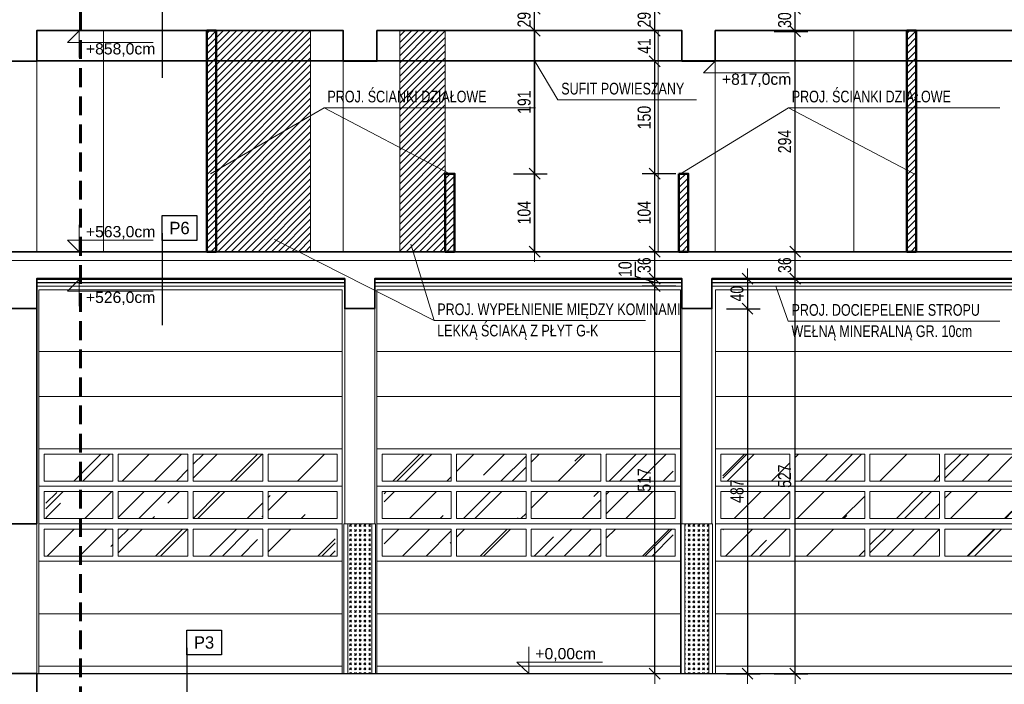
# Model space of a CAD drawing. Header units: millimetres. Extents: x -539 to 9013, y -5271 to -2164.
# Tile 12 of 15: x 6098 to 7412, y -4273 to -3386. Entities that reach past the tile are written whole.
import ezdxf
from ezdxf.enums import TextEntityAlignment as Align

# ---------------------------------------------------------------- set-up
doc = ezdxf.new("R2010")
doc.units = ezdxf.units.MM
doc.linetypes.add('DASHEDX2', pattern=[1.5, 1, -0.5])
for name, color, linetype, lineweight in [('BA_txc', 1, 'Continuous', 18), ('BA_txs', 2, 'Continuous', 18), ('PG_PRZERYWANE_ŚREDNIE', 1, 'DASHEDX2', 18), ('PG_SZRAF', 1, 'Continuous', 18), ('PG_WIDOKOWE_CIENKIE', 1, 'Continuous', 18), ('PG_WYMIARY', 1, 'Continuous', 18), ('PG_ŚCIANY_SŁUPY', 4, 'Continuous', 35)]:
    doc.layers.add(name, color=color, linetype=linetype, lineweight=lineweight)
doc.layers.add('BS_TXG', color=2, linetype='Continuous')
doc.layers.add('PG_IZOLACJA', color=1, linetype='ZIGZAG')
doc.styles.add('BIKTG', font='BIKROMSW.SHX')
doc.styles.add('BIKTS', font='bikromsw.shx', dxfattribs={"width": 0.85})
doc.styles.add('BIKWYM', font='BIKROMSW.SHX', dxfattribs={"width": 0.8})
doc.styles.get("Standard").update_dxf_attribs({"font": 'arial.ttf'})
doc.linetypes.add('ZIGZAG', pattern='A,0.0001,-0.2,[131,ltypeshp.shx,S=0.2,R=0,X=-0.2,Y=0],-0.4,[131,ltypeshp.shx,S=0.2,R=180,X=0.2,Y=0],-0.2', length=0.8001)
doc.dimstyles.new('BA_KR_50', dxfattribs={"dimscale": 0.5, "dimtxt": 25, "dimasz": 1.666667, "dimexe": 24, "dimexo": 0, "dimgap": 0, "dimtad": 0, "dimdec": 1, "dimrnd": 0.5, "dimzin": 9, "dimdsep": 46, "dimtxsty": 'BIKWYM', "dimblk": 'WYM-KR', "dimcen": 0, "dimdle": 20, "dimclrd": 256, "dimclre": 256, "dimclrt": 7, "dimadec": 0, "dimazin": 0, "dimtfac": 0.033333, "dimtdec": 1, "dimtmove": 0, "dimatfit": 3, "dimldrblk": 'WYM-KR', "dimfxl": 40, "dimfxlon": 1, "dimtvp": 0.8, "dimtolj": 1, "dimarcsym": 0})
pattern_1 = [(45, (5984.445, -1816.78), (64.6578, 172.421), [1143, -152.4, 381, -76.2]), (45, (6029.17, -1718.18), (-125.544, 17.781), [228.6, -25.146, 457.2, -57.15]), (45, (5965.587, -1744.043), (244.0834, 316.2846), [609.6, -106.68, 304.8, -76.2])]

# ---------------------------------------------------------------- blocks, each defined once
blk = doc.blocks.new('brama poz')
at = {"layer": 'PG_SZRAF'}
h = blk.add_hatch(dxfattribs=at)
h.set_pattern_fill('AR-RROOF', color=256, scale=3, angle=45)
h.set_pattern_definition(pattern_1)
h.paths.add_polyline_path([(7579, -3965.5), (7489.5, -3965.5), (7489.5, -4001.5), (7579, -4001.5)])
h = blk.add_hatch(dxfattribs=at)
h.set_pattern_fill('AR-RROOF', color=256, scale=3, angle=45)
h.set_pattern_definition(pattern_1)
h.paths.add_polyline_path([(7679, -3965.5), (7586, -3965.5), (7586, -4001.5), (7679, -4001.5)])
h = blk.add_hatch(dxfattribs=at)
h.set_pattern_fill('AR-RROOF', color=256, scale=3, angle=45)
h.set_pattern_definition(pattern_1)
h.paths.add_polyline_path([(7779, -3965.5), (7686, -3965.5), (7686, -4001.5), (7779, -4001.5)])
h = blk.add_hatch(dxfattribs=at)
h.set_pattern_fill('AR-RROOF', color=256, scale=3, angle=45)
h.set_pattern_definition(pattern_1)
h.paths.add_polyline_path([(7875.5, -3965.5), (7786, -3965.5), (7786, -4001.5), (7875.5, -4001.5)])
h = blk.add_hatch(dxfattribs=at)
h.set_pattern_fill('AR-RROOF', color=256, scale=3, angle=45)
h.set_pattern_definition(pattern_1)
h.paths.add_polyline_path([(7579, -4015.5), (7489.5, -4015.5), (7489.5, -4051.5), (7579, -4051.5)])
h = blk.add_hatch(dxfattribs=at)
h.set_pattern_fill('AR-RROOF', color=256, scale=3, angle=45)
h.set_pattern_definition(pattern_1)
h.paths.add_polyline_path([(7679, -4015.5), (7586, -4015.5), (7586, -4051.5), (7679, -4051.5)])
h = blk.add_hatch(dxfattribs=at)
h.set_pattern_fill('AR-RROOF', color=256, scale=3, angle=45)
h.set_pattern_definition(pattern_1)
h.paths.add_polyline_path([(7779, -4015.5), (7686, -4015.5), (7686, -4051.5), (7779, -4051.5)])
h = blk.add_hatch(dxfattribs=at)
h.set_pattern_fill('AR-RROOF', color=256, scale=3, angle=45)
h.set_pattern_definition(pattern_1)
h.paths.add_polyline_path([(7875.5, -4015.5), (7786, -4015.5), (7786, -4051.5), (7875.5, -4051.5)])
h = blk.add_hatch(dxfattribs=at)
h.set_pattern_fill('AR-RROOF', color=256, scale=3, angle=45)
h.set_pattern_definition(pattern_1)
h.paths.add_polyline_path([(7579, -4065.5), (7489.5, -4065.5), (7489.5, -4101.5), (7579, -4101.5)])
h = blk.add_hatch(dxfattribs=at)
h.set_pattern_fill('AR-RROOF', color=256, scale=3, angle=45)
h.set_pattern_definition(pattern_1)
h.paths.add_polyline_path([(7679, -4065.5), (7586, -4065.5), (7586, -4101.5), (7679, -4101.5)])
h = blk.add_hatch(dxfattribs=at)
h.set_pattern_fill('AR-RROOF', color=256, scale=3, angle=45)
h.set_pattern_definition(pattern_1)
h.paths.add_polyline_path([(7779, -4065.5), (7686, -4065.5), (7686, -4101.5), (7779, -4101.5)])
h = blk.add_hatch(dxfattribs=at)
h.set_pattern_fill('AR-RROOF', color=256, scale=3, angle=45)
h.set_pattern_definition(pattern_1)
h.paths.add_polyline_path([(7875.5, -4065.5), (7786, -4065.5), (7786, -4101.5), (7875.5, -4101.5)])
for p, q in [((7480, -3958.5), (7885, -3958.5)), ((7487, -3965.5), (7579, -3965.5)), ((7487, -3965.5), (7487, -4001.5)), ((7579, -3965.5), (7579, -4001.5)), ((7586, -3965.5), (7679, -3965.5)), ((7586, -3965.5), (7586, -4001.5)), ((7679, -3965.5), (7679, -4001.5)), ((7686, -3965.5), (7779, -3965.5)), ((7686, -3965.5), (7686, -4001.5)), ((7779, -3965.5), (7779, -4001.5)), ((7786, -3965.5), (7878, -3965.5)), ((7786, -3965.5), (7786, -4001.5)), ((7878, -4001.5), (7878, -3965.5)), ((7487, -4001.5), (7579, -4001.5)), ((7586, -4001.5), (7679, -4001.5)), ((7686, -4001.5), (7779, -4001.5)), ((7786, -4001.5), (7878, -4001.5)), ((7480, -4008.5), (7885, -4008.5)), ((7487, -4015.5), (7579, -4015.5)), ((7487, -4015.5), (7487, -4051.5)), ((7579, -4015.5), (7579, -4051.5)), ((7586, -4015.5), (7679, -4015.5)), ((7586, -4015.5), (7586, -4051.5)), ((7679, -4015.5), (7679, -4051.5)), ((7686, -4015.5), (7779, -4015.5)), ((7686, -4015.5), (7686, -4051.5)), ((7779, -4015.5), (7779, -4051.5)), ((7786, -4015.5), (7878, -4015.5)), ((7786, -4015.5), (7786, -4051.5)), ((7878, -4051.5), (7878, -4015.5)), ((7480, -4058.5), (7885, -4058.5)), ((7487, -4051.5), (7579, -4051.5)), ((7586, -4051.5), (7679, -4051.5)), ((7686, -4051.5), (7779, -4051.5)), ((7786, -4051.5), (7878, -4051.5)), ((7487, -4065.5), (7579, -4065.5)), ((7487, -4065.5), (7487, -4101.5)), ((7579, -4065.5), (7579, -4101.5)), ((7586, -4065.5), (7679, -4065.5)), ((7586, -4065.5), (7586, -4101.5)), ((7679, -4065.5), (7679, -4101.5)), ((7686, -4065.5), (7779, -4065.5)), ((7686, -4065.5), (7686, -4101.5)), ((7779, -4065.5), (7779, -4101.5)), ((7786, -4065.5), (7878, -4065.5)), ((7786, -4065.5), (7786, -4101.5)), ((7878, -4101.5), (7878, -4065.5)), ((7480, -4108.5), (7885, -4108.5)), ((7487, -4101.5), (7579, -4101.5)), ((7586, -4101.5), (7679, -4101.5)), ((7586, -4101.5), (7679, -4101.5)), ((7686, -4101.5), (7779, -4101.5)), ((7786, -4101.5), (7878, -4101.5)), ((7480, -4178.5), (7885, -4178.5))]:
    blk.add_line(p, q, dxfattribs=at)
at = {"layer": 'PG_WIDOKOWE_CIENKIE'}
for p, q in [((7885, -3828.5), (7480, -3828.5)), ((7480, -3888.5), (7885, -3888.5)), ((7480, -4248.5), (7885, -4248.5))]:
    blk.add_line(p, q, dxfattribs=at)
blk.add_lwpolyline([(7480, -4258.5), (7885, -4258.5), (7885, -3746.5), (7480, -3746.5)], close=True, dxfattribs=at)
blk.add_lwpolyline([(7885, -3771.5), (7885, -4258.5)], dxfattribs=at)
blk = doc.blocks.new('OZNWAR')
blk.add_lwpolyline([(-35, 0), (-35, 50), (35, 50), (35, 0)], close=True)
at = {"style": 'BIKTG'}
blk.add_attdef('OZNWAR', text='', height=25, dxfattribs=at).set_placement((0, 25), align=Align.MIDDLE)
blk = doc.blocks.new('WYM-KR')
at = {"linetype": 'ByBlock'}
blk.add_line((11.52, 0), (-11.52, 0), dxfattribs=at)
at = {"color": 7, "linetype": 'ByBlock'}
blk.add_line((6.24, 6.24), (-6.24, -6.24), dxfattribs=at)
blk = doc.blocks.new('*D408')
at = {"layer": 'Defpoints', "color": 0, "transparency": 16777216}
for p in [(6945.8, -3741.5), (6980, -3741.5), (6980, -4258.5)]:
    blk.add_point(p, dxfattribs=at)
at = {"layer": 'PG_WYMIARY', "lineweight": -2, "transparency": 16777216}
for p, q in [((6973.8, -3741.5), (6929, -3741.5)), ((6945.8, -4257.3), (6945.8, -3742.6)), ((6973.8, -4258.5), (6929, -4258.5))]:
    blk.add_line(p, q, dxfattribs=at)
at = {"layer": 'PG_WYMIARY', "lineweight": -2, "transparency": 16777216, "xscale": 1.166666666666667, "yscale": 1.166666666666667, "zscale": 1.166666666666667}
for p, rotation in [((6945.8, -3741.5), 90), ((6945.8, -4258.5), 270)]:
    blk.add_blockref('WYM-KR', p, dxfattribs=dict(at, rotation=rotation))
at = {"layer": 'PG_WYMIARY', "color": 7, "transparency": 16777216, "insert": (6931.8, -4000), "char_height": 17.5, "attachment_point": 5, "rotation": 90, "style": 'BIKWYM'}
blk.add_mtext('\\A1;517', dxfattribs=at)
blk = doc.blocks.new('*D409')
at = {"layer": 'Defpoints', "color": 0, "transparency": 16777216}
for p in [(6945.8, -3731.5), (6982, -3731.5), (6980, -3741.5)]:
    blk.add_point(p, dxfattribs=at)
at = {"layer": 'PG_WYMIARY', "lineweight": -2, "transparency": 16777216}
for p, q in [((6920.3, -3728.8), (6920.3, -3708.8)), ((6945.8, -3736.5), (6920.3, -3728.8)), ((6973.8, -3731.5), (6929, -3731.5)), ((6973.8, -3741.5), (6929, -3741.5)), ((6945.8, -3740.3), (6945.8, -3732.6))]:
    blk.add_line(p, q, dxfattribs=at)
at = {"layer": 'PG_WYMIARY', "lineweight": -2, "transparency": 16777216, "xscale": 1.166666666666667, "yscale": 1.166666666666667, "zscale": 1.166666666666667}
for p, rotation in [((6945.8, -3731.5), 90), ((6945.8, -3741.5), 270)]:
    blk.add_blockref('WYM-KR', p, dxfattribs=dict(at, rotation=rotation))
at = {"layer": 'PG_WYMIARY', "color": 7, "transparency": 16777216, "insert": (6906.3, -3718.8), "char_height": 17.5, "attachment_point": 5, "rotation": 90, "style": 'BIKWYM'}
blk.add_mtext('\\A1;10', dxfattribs=at)
blk = doc.blocks.new('*D410')
at = {"layer": 'Defpoints', "color": 0, "transparency": 16777216}
for p in [(6945.8, -3695.5), (6950.5, -3695.5), (6982, -3731.5)]:
    blk.add_point(p, dxfattribs=at)
at = {"layer": 'PG_WYMIARY', "lineweight": -2, "transparency": 16777216}
for p, q in [((6950.5, -3695.5), (6929, -3695.5)), ((6945.8, -3730.3), (6945.8, -3696.6)), ((6973.8, -3731.5), (6929, -3731.5))]:
    blk.add_line(p, q, dxfattribs=at)
at = {"layer": 'PG_WYMIARY', "lineweight": -2, "transparency": 16777216, "xscale": 1.166666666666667, "yscale": 1.166666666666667, "zscale": 1.166666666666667}
for p, rotation in [((6945.8, -3695.5), 90), ((6945.8, -3731.5), 270)]:
    blk.add_blockref('WYM-KR', p, dxfattribs=dict(at, rotation=rotation))
at = {"layer": 'PG_WYMIARY', "color": 7, "transparency": 16777216, "insert": (6931.8, -3713.5), "char_height": 17.5, "attachment_point": 5, "rotation": 90, "style": 'BIKWYM'}
blk.add_mtext('\\A1;36', dxfattribs=at)
blk = doc.blocks.new('*D411')
at = {"layer": 'Defpoints', "color": 0, "transparency": 16777216}
for p in [(6945.8, -3591.5), (6978, -3591.5), (6950.5, -3695.5)]:
    blk.add_point(p, dxfattribs=at)
at = {"layer": 'PG_WYMIARY', "lineweight": -2, "transparency": 16777216}
for p, q in [((6973.8, -3591.5), (6929, -3591.5)), ((6945.8, -3694.3), (6945.8, -3592.6)), ((6950.5, -3695.5), (6929, -3695.5))]:
    blk.add_line(p, q, dxfattribs=at)
at = {"layer": 'PG_WYMIARY', "lineweight": -2, "transparency": 16777216, "xscale": 1.166666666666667, "yscale": 1.166666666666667, "zscale": 1.166666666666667}
for p, rotation in [((6945.8, -3591.5), 90), ((6945.8, -3695.5), 270)]:
    blk.add_blockref('WYM-KR', p, dxfattribs=dict(at, rotation=rotation))
at = {"layer": 'PG_WYMIARY', "color": 7, "transparency": 16777216, "insert": (6931.8, -3643.5), "char_height": 17.5, "attachment_point": 5, "rotation": 90, "style": 'BIKWYM'}
blk.add_mtext('\\A1;104', dxfattribs=at)
blk = doc.blocks.new('*D412')
at = {"layer": 'Defpoints', "color": 0, "transparency": 16777216}
for p in [(6945.8, -3441.5), (6982, -3441.5), (6978, -3591.5)]:
    blk.add_point(p, dxfattribs=at)
at = {"layer": 'PG_WYMIARY', "lineweight": -2, "transparency": 16777216}
for p, q in [((6973.8, -3441.5), (6929, -3441.5)), ((6945.8, -3590.3), (6945.8, -3442.6)), ((6973.8, -3591.5), (6929, -3591.5))]:
    blk.add_line(p, q, dxfattribs=at)
at = {"layer": 'PG_WYMIARY', "lineweight": -2, "transparency": 16777216, "xscale": 1.166666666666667, "yscale": 1.166666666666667, "zscale": 1.166666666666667}
for p, rotation in [((6945.8, -3441.5), 90), ((6945.8, -3591.5), 270)]:
    blk.add_blockref('WYM-KR', p, dxfattribs=dict(at, rotation=rotation))
at = {"layer": 'PG_WYMIARY', "color": 7, "transparency": 16777216, "insert": (6931.8, -3516.5), "char_height": 17.5, "attachment_point": 5, "rotation": 90, "style": 'BIKWYM'}
blk.add_mtext('\\A1;150', dxfattribs=at)
blk = doc.blocks.new('*D413')
at = {"layer": 'Defpoints', "color": 0, "transparency": 16777216}
for p in [(6945.8, -3400.5), (6982, -3400.5), (6982, -3441.5)]:
    blk.add_point(p, dxfattribs=at)
at = {"layer": 'PG_WYMIARY', "lineweight": -2, "transparency": 16777216}
for p, q in [((6973.8, -3400.5), (6929, -3400.5)), ((6945.8, -3440.3), (6945.8, -3401.6)), ((6973.8, -3441.5), (6929, -3441.5))]:
    blk.add_line(p, q, dxfattribs=at)
at = {"layer": 'PG_WYMIARY', "lineweight": -2, "transparency": 16777216, "xscale": 1.166666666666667, "yscale": 1.166666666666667, "zscale": 1.166666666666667}
for p, rotation in [((6945.8, -3400.5), 90), ((6945.8, -3441.5), 270)]:
    blk.add_blockref('WYM-KR', p, dxfattribs=dict(at, rotation=rotation))
at = {"layer": 'PG_WYMIARY', "color": 7, "transparency": 16777216, "insert": (6931.8, -3421), "char_height": 17.5, "attachment_point": 5, "rotation": 90, "style": 'BIKWYM'}
blk.add_mtext('\\A1;41', dxfattribs=at)
blk = doc.blocks.new('*D414')
at = {"layer": 'Defpoints', "color": 0, "transparency": 16777216}
for p in [(6945.8, -3371.5), (6956.5, -3371.5), (6982, -3400.5)]:
    blk.add_point(p, dxfattribs=at)
at = {"layer": 'PG_WYMIARY', "lineweight": -2, "transparency": 16777216}
for p, q in [((6956.5, -3371.5), (6929, -3371.5)), ((6945.8, -3399.3), (6945.8, -3372.6)), ((6973.8, -3400.5), (6929, -3400.5))]:
    blk.add_line(p, q, dxfattribs=at)
at = {"layer": 'PG_WYMIARY', "lineweight": -2, "transparency": 16777216, "xscale": 1.166666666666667, "yscale": 1.166666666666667, "zscale": 1.166666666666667}
for p, rotation in [((6945.8, -3371.5), 90), ((6945.8, -3400.5), 270)]:
    blk.add_blockref('WYM-KR', p, dxfattribs=dict(at, rotation=rotation))
at = {"layer": 'PG_WYMIARY', "color": 7, "transparency": 16777216, "insert": (6931.8, -3386), "char_height": 17.5, "attachment_point": 5, "rotation": 90, "style": 'BIKWYM'}
blk.add_mtext('\\A1;29', dxfattribs=at)
blk = doc.blocks.new('*D419')
at = {"layer": 'Defpoints', "color": 0, "transparency": 16777216}
for p in [(6982, -3731.5), (7133.2, -3731.5), (6980, -4258.5)]:
    blk.add_point(p, dxfattribs=at)
at = {"layer": 'PG_WYMIARY', "lineweight": -2, "transparency": 16777216}
for p, q in [((7105.2, -3731.5), (7150, -3731.5)), ((7133.2, -4257.3), (7133.2, -3732.6)), ((7105.2, -4258.5), (7150, -4258.5))]:
    blk.add_line(p, q, dxfattribs=at)
at = {"layer": 'PG_WYMIARY', "lineweight": -2, "transparency": 16777216, "xscale": 1.166666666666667, "yscale": 1.166666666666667, "zscale": 1.166666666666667}
for p, rotation in [((7133.2, -3731.5), 90), ((7133.2, -4258.5), 270)]:
    blk.add_blockref('WYM-KR', p, dxfattribs=dict(at, rotation=rotation))
at = {"layer": 'PG_WYMIARY', "color": 7, "transparency": 16777216, "insert": (7119.2, -3995), "char_height": 17.5, "attachment_point": 5, "rotation": 90, "style": 'BIKWYM'}
blk.add_mtext('\\A1;527', dxfattribs=at)
blk = doc.blocks.new('*D420')
at = {"layer": 'Defpoints', "color": 0, "transparency": 16777216}
for p in [(7026.5, -3695.5), (7133.2, -3695.5), (6982, -3731.5)]:
    blk.add_point(p, dxfattribs=at)
at = {"layer": 'PG_WYMIARY', "lineweight": -2, "transparency": 16777216}
for p, q in [((7105.2, -3695.5), (7150, -3695.5)), ((7133.2, -3730.3), (7133.2, -3696.6)), ((7105.2, -3731.5), (7150, -3731.5))]:
    blk.add_line(p, q, dxfattribs=at)
at = {"layer": 'PG_WYMIARY', "lineweight": -2, "transparency": 16777216, "xscale": 1.166666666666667, "yscale": 1.166666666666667, "zscale": 1.166666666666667}
for p, rotation in [((7133.2, -3695.5), 90), ((7133.2, -3731.5), 270)]:
    blk.add_blockref('WYM-KR', p, dxfattribs=dict(at, rotation=rotation))
at = {"layer": 'PG_WYMIARY', "color": 7, "transparency": 16777216, "insert": (7119.2, -3713.5), "char_height": 17.5, "attachment_point": 5, "rotation": 90, "style": 'BIKWYM'}
blk.add_mtext('\\A1;36', dxfattribs=at)
blk = doc.blocks.new('*D421')
at = {"layer": 'Defpoints', "color": 0, "transparency": 16777216}
for p in [(7026.5, -3401.5), (7133.2, -3401.5), (7026.5, -3695.5)]:
    blk.add_point(p, dxfattribs=at)
at = {"layer": 'PG_WYMIARY', "lineweight": -2, "transparency": 16777216}
for p, q in [((7105.2, -3401.5), (7150, -3401.5)), ((7133.2, -3694.3), (7133.2, -3402.6)), ((7105.2, -3695.5), (7150, -3695.5))]:
    blk.add_line(p, q, dxfattribs=at)
at = {"layer": 'PG_WYMIARY', "lineweight": -2, "transparency": 16777216, "xscale": 1.166666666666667, "yscale": 1.166666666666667, "zscale": 1.166666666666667}
for p, rotation in [((7133.2, -3401.5), 90), ((7133.2, -3695.5), 270)]:
    blk.add_blockref('WYM-KR', p, dxfattribs=dict(at, rotation=rotation))
at = {"layer": 'PG_WYMIARY', "color": 7, "transparency": 16777216, "insert": (7119.2, -3548.5), "char_height": 17.5, "attachment_point": 5, "rotation": 90, "style": 'BIKWYM'}
blk.add_mtext('\\A1;294', dxfattribs=at)
blk = doc.blocks.new('*D422')
at = {"layer": 'Defpoints', "color": 0, "transparency": 16777216}
for p in [(7133.2, -3371.5), (7162.5, -3371.5), (7026.5, -3401.5)]:
    blk.add_point(p, dxfattribs=at)
at = {"layer": 'PG_WYMIARY', "lineweight": -2, "transparency": 16777216}
for p, q in [((7161.2, -3371.5), (7116.4, -3371.5)), ((7133.2, -3400.3), (7133.2, -3372.6)), ((7105.2, -3401.5), (7150, -3401.5))]:
    blk.add_line(p, q, dxfattribs=at)
at = {"layer": 'PG_WYMIARY', "lineweight": -2, "transparency": 16777216, "xscale": 1.166666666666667, "yscale": 1.166666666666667, "zscale": 1.166666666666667}
for p, rotation in [((7133.2, -3371.5), 90), ((7133.2, -3401.5), 270)]:
    blk.add_blockref('WYM-KR', p, dxfattribs=dict(at, rotation=rotation))
at = {"layer": 'PG_WYMIARY', "color": 7, "transparency": 16777216, "insert": (7119.2, -3386.5), "char_height": 17.5, "attachment_point": 5, "rotation": 90, "style": 'BIKWYM'}
blk.add_mtext('\\A1;30', dxfattribs=at)
blk = doc.blocks.new('*D426')
at = {"layer": 'Defpoints', "color": 0, "transparency": 16777216}
for p in [(7022, -3731.5), (7022, -3771.5), (7069.6, -3771.5)]:
    blk.add_point(p, dxfattribs=at)
at = {"layer": 'PG_WYMIARY', "lineweight": -2, "transparency": 16777216}
for p, q in [((7041.6, -3731.5), (7086.4, -3731.5)), ((7069.6, -3732.6), (7069.6, -3770.3)), ((7041.6, -3771.5), (7086.4, -3771.5))]:
    blk.add_line(p, q, dxfattribs=at)
at = {"layer": 'PG_WYMIARY', "lineweight": -2, "transparency": 16777216, "xscale": 1.166666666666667, "yscale": 1.166666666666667, "zscale": 1.166666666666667}
for p, rotation in [((7069.6, -3731.5), 90), ((7069.6, -3771.5), 270)]:
    blk.add_blockref('WYM-KR', p, dxfattribs=dict(at, rotation=rotation))
at = {"layer": 'PG_WYMIARY', "color": 7, "transparency": 16777216, "insert": (7055.6, -3751.5), "char_height": 17.5, "attachment_point": 5, "rotation": 90, "style": 'BIKWYM'}
blk.add_mtext('\\A1;40', dxfattribs=at)
blk = doc.blocks.new('*D427')
at = {"layer": 'Defpoints', "color": 0, "transparency": 16777216}
for p in [(7022, -3771.5), (7022, -4258.5), (7069.6, -4258.5)]:
    blk.add_point(p, dxfattribs=at)
at = {"layer": 'PG_WYMIARY', "lineweight": -2, "transparency": 16777216}
for p, q in [((7041.6, -3771.5), (7086.4, -3771.5)), ((7069.6, -3772.6), (7069.6, -4257.3)), ((7041.6, -4258.5), (7086.4, -4258.5))]:
    blk.add_line(p, q, dxfattribs=at)
at = {"layer": 'PG_WYMIARY', "lineweight": -2, "transparency": 16777216, "xscale": 1.166666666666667, "yscale": 1.166666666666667, "zscale": 1.166666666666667}
for p, rotation in [((7069.6, -3771.5), 90), ((7069.6, -4258.5), 270)]:
    blk.add_blockref('WYM-KR', p, dxfattribs=dict(at, rotation=rotation))
at = {"layer": 'PG_WYMIARY', "color": 7, "transparency": 16777216, "insert": (7055.6, -4015), "char_height": 17.5, "attachment_point": 5, "rotation": 90, "style": 'BIKWYM'}
blk.add_mtext('\\A1;487', dxfattribs=at)
blk = doc.blocks.new('A$C4C4556DF')
at = {"layer": 'PG_SZRAF'}
h = blk.add_hatch(dxfattribs=at)
h.set_pattern_fill('GOST_GLASS', color=256, scale=0.75)
h.set_pattern_definition([(45, (-1944.602, 2441.6706), (6.363961, 0), [3.75, -5.25]), (45, (-1943.011, 2441.6706), (6.363961, 0), [1.5, -7.5]), (45, (-1944.602, 2443.2616), (6.363961, 0), [1.5, -7.5])])
h.paths.add_polyline_path([(-36, 200), (-36, 0), (-4, 0), (-4, 200)])
at = {"layer": 'PG_WIDOKOWE_CIENKIE'}
for p, q in [((1, 200), (-41, 200)), ((-41, 200), (-41, 0)), ((-36, 200), (-36, 0)), ((-4, 200), (-4, 0)), ((1, 200), (1, 0))]:
    blk.add_line(p, q, dxfattribs=at)
blk = doc.blocks.new('*D483')
at = {"layer": 'Defpoints', "color": 0, "transparency": 16777216}
for p in [(6678.5, -3591.5), (6785.5, -3591.5), (6678.5, -3695.5)]:
    blk.add_point(p, dxfattribs=at)
at = {"layer": 'PG_WYMIARY', "lineweight": -2, "transparency": 16777216}
for p, q in [((6757.5, -3591.5), (6802.3, -3591.5)), ((6785.5, -3694.3), (6785.5, -3592.6)), ((6757.5, -3695.5), (6802.3, -3695.5))]:
    blk.add_line(p, q, dxfattribs=at)
at = {"layer": 'PG_WYMIARY', "lineweight": -2, "transparency": 16777216, "xscale": 1.166666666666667, "yscale": 1.166666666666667, "zscale": 1.166666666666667}
for p, rotation in [((6785.5, -3591.5), 90), ((6785.5, -3695.5), 270)]:
    blk.add_blockref('WYM-KR', p, dxfattribs=dict(at, rotation=rotation))
at = {"layer": 'PG_WYMIARY', "color": 7, "transparency": 16777216, "insert": (6771.5, -3643.5), "char_height": 17.5, "attachment_point": 5, "rotation": 90, "style": 'BIKWYM'}
blk.add_mtext('\\A1;104', dxfattribs=at)
blk = doc.blocks.new('*D484')
at = {"layer": 'Defpoints', "color": 0, "transparency": 16777216}
for p in [(6785.5, -3400.5), (6785.5, -3400.5), (6678.5, -3591.5)]:
    blk.add_point(p, dxfattribs=at)
at = {"layer": 'PG_WYMIARY', "lineweight": -2, "transparency": 16777216}
for p, q in [((6785.5, -3400.5), (6768.7, -3400.5)), ((6785.5, -3590.3), (6785.5, -3401.6)), ((6757.5, -3591.5), (6802.3, -3591.5))]:
    blk.add_line(p, q, dxfattribs=at)
at = {"layer": 'PG_WYMIARY', "lineweight": -2, "transparency": 16777216, "xscale": 1.166666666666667, "yscale": 1.166666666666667, "zscale": 1.166666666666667}
for p, rotation in [((6785.5, -3400.5), 90), ((6785.5, -3591.5), 270)]:
    blk.add_blockref('WYM-KR', p, dxfattribs=dict(at, rotation=rotation))
at = {"layer": 'PG_WYMIARY', "color": 7, "transparency": 16777216, "insert": (6771.5, -3496), "char_height": 17.5, "attachment_point": 5, "rotation": 90, "style": 'BIKWYM'}
blk.add_mtext('\\A1;191', dxfattribs=at)
blk = doc.blocks.new('*D485')
at = {"layer": 'Defpoints', "color": 0, "transparency": 16777216}
for p in [(6785.5, -3371.5), (6785.5, -3371.5), (6785.5, -3400.5)]:
    blk.add_point(p, dxfattribs=at)
at = {"layer": 'PG_WYMIARY', "lineweight": -2, "transparency": 16777216}
for p, q in [((6785.5, -3371.5), (6768.7, -3371.5)), ((6785.5, -3399.3), (6785.5, -3372.6)), ((6785.5, -3400.5), (6768.7, -3400.5))]:
    blk.add_line(p, q, dxfattribs=at)
at = {"layer": 'PG_WYMIARY', "lineweight": -2, "transparency": 16777216, "xscale": 1.166666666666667, "yscale": 1.166666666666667, "zscale": 1.166666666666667}
for p, rotation in [((6785.5, -3371.5), 90), ((6785.5, -3400.5), 270)]:
    blk.add_blockref('WYM-KR', p, dxfattribs=dict(at, rotation=rotation))
at = {"layer": 'PG_WYMIARY', "color": 7, "transparency": 16777216, "insert": (6771.5, -3386), "char_height": 17.5, "attachment_point": 5, "rotation": 90, "style": 'BIKWYM'}
blk.add_mtext('\\A1;29', dxfattribs=at)

msp = doc.modelspace()

# ---------------------------------------------------------------- hatches: boundary and pattern name
at = {"layer": 'PG_SZRAF', "true_color": 0x000000}
h = msp.add_hatch(dxfattribs=at)
h.set_pattern_fill('ANSI31', color=18, scale=2)
h.paths.add_polyline_path([(6348.05, -3400.45), (6360.55, -3400.45), (6360.55, -3695.45), (6348.05, -3695.45)])
h = msp.add_hatch(dxfattribs=at)
h.set_pattern_fill('ANSI31', color=18, scale=2)
h.set_pattern_definition([(45, (-179.5, 0), (-4.490128, 4.490128), [])])
h.paths.add_polyline_path([(6360.55, -3400.45), (6486.55, -3400.45), (6486.55, -3695.45), (6360.55, -3695.45)])
h = msp.add_hatch(dxfattribs=at)
h.set_pattern_fill('ANSI31', color=18, scale=2)
h.paths.add_polyline_path([(6605.55, -3400.45), (6666.05, -3400.45), (6666.05, -3695.45), (6605.55, -3695.45)])
h = msp.add_hatch(dxfattribs=at)
h.set_pattern_fill('ANSI31', color=18, scale=2)
h.paths.add_polyline_path([(7282.05, -3400.45), (7294.55, -3400.45), (7294.55, -3695.45), (7282.05, -3695.45)])
h = msp.add_hatch(dxfattribs=at)
h.set_pattern_fill('ANSI31', color=18, scale=2)
h.paths.add_polyline_path([(6666.05, -3591.45), (6678.55, -3591.45), (6678.55, -3695.45), (6666.05, -3695.45)])
h = msp.add_hatch(dxfattribs=at)
h.set_pattern_fill('ANSI31', color=18, scale=2)
h.paths.add_polyline_path([(6978.05, -3591.45), (6990.55, -3591.45), (6990.55, -3695.45), (6978.05, -3695.45)])

# ---------------------------------------------------------------- linework, layer by layer
at = {"color": 18, "true_color": 0x000000}
msp.add_lwpolyline([(5435.55, -4258.45), (7894.55, -4258.45)], dxfattribs=at)
at = {"layer": 'BA_txc', "color": 18, "true_color": 0x000000}
for p, q in [((6177.8, -3400.91), (6161.92, -3416.43)), ((6177.8, -3436.53), (6177.8, -3400.91)), ((6161.92, -3416.43), (6276.26, -3416.43)), ((7026.55, -3441.45), (7010.67, -3456.97)), ((7026.55, -3477.08), (7026.55, -3441.45)), ((7010.67, -3456.97), (7125, -3456.97)), ((6177.8, -3659.83), (6177.8, -3695.45)), ((6177.8, -3695.45), (6161.92, -3679.94)), ((6161.92, -3679.94), (6276.26, -3679.94)), ((6177.8, -3732.45), (6161.92, -3747.97)), ((6177.8, -3768.08), (6177.8, -3732.45)), ((6161.92, -3747.97), (6276.26, -3747.97)), ((6777.55, -4222.83), (6777.55, -4258.45)), ((6777.55, -4258.45), (6761.67, -4242.94)), ((6761.67, -4242.94), (6876, -4242.94))]:
    msp.add_line(p, q, dxfattribs=at)
at = {"layer": 'BS_TXG', "color": 18, "true_color": 0x000000}
for p, q in [((6288.47, -3340.85), (6288.47, -3463.39)), ((6288.47, -3670.85), (6288.47, -3793.39)), ((6321.22, -4223.85), (6321.22, -4346.39))]:
    msp.add_line(p, q, dxfattribs=at)
at = {"layer": 'PG_IZOLACJA', "color": 18, "ltscale": 16, "true_color": 0x000000}
for p, q in [((6121.05, -3736.45), (6532.05, -3736.45)), ((6572.05, -3736.45), (6982.05, -3736.45)), ((7022.05, -3736.45), (7435.05, -3736.45))]:
    msp.add_line(p, q, dxfattribs=at)
at = {"layer": 'PG_PRZERYWANE_ŚREDNIE', "color": 18, "lineweight": 60, "ltscale": 25, "true_color": 0x000000}
msp.add_lwpolyline([(5290.69, -2588.31), (6179.56, -2588.31), (6179.56, -4407.04), (5290.69, -4407.04)], close=True, dxfattribs=at)
at = {"layer": 'PG_WIDOKOWE_CIENKIE', "color": 18, "true_color": 0x000000}
for p, q in [((6121.05, -3741.45), (6532.05, -3741.45)), ((6572.05, -3741.45), (6982.05, -3741.45)), ((7022.05, -3741.45), (7435.05, -3741.45))]:
    msp.add_line(p, q, dxfattribs=at)
for points in [[(6210.05, -3400.45), (6210.05, -3695.45)], [(6530.05, -3400.45), (6530.05, -3695.45)], [(6785.55, -3400.45), (6785.55, -3695.45)], [(6950.55, -3400.45), (6950.55, -3695.45)], [(7026.55, -3401.45), (7026.55, -3695.45)], [(7211.55, -3400.45), (7211.55, -3695.45)], [(6121.05, -3441.45), (6121.05, -3695.45)], [(6504.66, -3503.39), (6672.3, -3591.45)], [(7124.29, -3503.39), (7291.93, -3591.45)], [(7885.05, -3707.45), (5885.55, -3707.45)], [(6121.05, -3732.45), (6532.05, -3732.45)], [(6572.05, -3732.45), (6982.05, -3732.45)], [(7022.05, -3732.45), (7435.05, -3732.45)]]:
    msp.add_lwpolyline(points, dxfattribs=at)
at = {"layer": 'PG_WIDOKOWE_CIENKIE', "color": 18, "lineweight": 50, "true_color": 0x000000}
for points in [[(6348.05, -3400.45), (6360.55, -3400.45), (6360.55, -3695.45), (6348.05, -3695.45)], [(7282.05, -3400.45), (7294.55, -3400.45), (7294.55, -3695.45), (7282.05, -3695.45)], [(6666.05, -3591.45), (6678.55, -3591.45), (6678.55, -3695.45), (6666.05, -3695.45)], [(6978.05, -3591.45), (6990.55, -3591.45), (6990.55, -3695.45), (6978.05, -3695.45)]]:
    msp.add_lwpolyline(points, close=True, dxfattribs=at)
at = {"layer": 'PG_WIDOKOWE_CIENKIE', "color": 18, "true_color": 0x000000}
for points in [[(6360.55, -3400.45), (6486.55, -3400.45), (6486.55, -3695.45), (6360.55, -3695.45)], [(6605.55, -3400.45), (6666.05, -3400.45), (6666.05, -3695.45), (6605.55, -3695.45)], [(6532.05, -3771.45), (6572.05, -3771.45), (6572.05, -4058.45), (6532.05, -4058.45)], [(6982.05, -3771.45), (7022.05, -3771.45), (7022.05, -4058.45), (6982.05, -4058.45)], [(6084.55, -4058.45), (6121.05, -4058.45), (6121.05, -4258.45), (6084.55, -4258.45)]]:
    msp.add_lwpolyline(points, close=True, dxfattribs=at)
at = {"layer": 'PG_WYMIARY', "color": 18, "true_color": 0x000000}
for points in [[(6121.05, -3440.2), (7885.05, -3440.2)], [(6121.05, -3441.45), (7885.05, -3441.45)], [(6785.55, -3441.45), (6816.66, -3492.9), (7001.49, -3492.9)], [(6352.94, -3591.45), (6504.66, -3503.39), (6786.8, -3503.39)], [(6979.93, -3591.45), (7124.29, -3503.39), (7406.43, -3503.39)], [(6651.27, -3787.24), (6438.17, -3679.04)], [(6620.16, -3685.3), (6651.27, -3787.24), (6933.41, -3787.24)], [(7107.18, -3741.45), (7124.02, -3788.1), (7406.17, -3788.1)]]:
    msp.add_lwpolyline(points, dxfattribs=at)
at = {"layer": 'PG_ŚCIANY_SŁUPY', "color": 18, "true_color": 0x000000}
for points in [[(6081.05, -3371.45), (5857.05, -3371.45), (5857.05, -3400.45), (6081.05, -3400.45), (6081.05, -3441.45), (6121.05, -3441.45), (6121.05, -3400.45), (6530.05, -3400.45), (6530.05, -3441.45), (6575.05, -3441.45), (6575.05, -3400.45), (6982.05, -3400.45), (6982.05, -3441.45), (7026.55, -3441.45), (7026.55, -3400.45), (7435.05, -3400.45), (7435.05, -3441.45), (7480.05, -3441.45), (7480.05, -3400.45), (7885.05, -3400.45), (7885.05, -3441.45), (7925.05, -3441.45), (7925.05, -3371.45)], [(6081.05, -3695.45), (6081.05, -3699.45), (5857.05, -3699.45), (5857.05, -3731.45), (6081.05, -3731.45), (6081.05, -3771.45), (6121.05, -3771.45), (6121.05, -3731.45), (6532.05, -3731.45), (6532.05, -3771.45), (6572.05, -3771.45), (6572.05, -3731.45), (6982.05, -3731.45), (6982.05, -3771.45), (7022.05, -3771.45), (7022.05, -3731.45), (7435.05, -3731.45), (7435.05, -3771.45), (7475.05, -3771.45), (7475.05, -3731.45), (7885.05, -3731.45), (7885.05, -3771.45), (7925.05, -3771.45), (7925.05, -3695.45)], [(6084.55, -3771.45), (6121.05, -3771.45), (6121.05, -4058.45), (6084.55, -4058.45)], [(6084.55, -4258.45), (6121.05, -4258.45), (6121.05, -4318.45), (6084.55, -4318.45)]]:
    msp.add_lwpolyline(points, close=True, dxfattribs=at)

# ---------------------------------------------------------------- block references
at = {"layer": 'BS_TXG', "color": 18, "true_color": 0x000000, "xscale": 0.6600000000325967, "yscale": 0.6600000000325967, "zscale": 0.6600000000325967, "rotation": 359.999998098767}
for p, values in [((6311.57, -3680.38), {'OZNWAR': 'P6'}), ((6344.32, -4233.38), {'OZNWAR': 'P3'})]:
    msp.add_blockref('OZNWAR', p, dxfattribs=at).add_auto_attribs(values)
at = {"layer": 'PG_WIDOKOWE_CIENKIE', "color": 18, "true_color": 0x000000}
for p in [(6572.05, -4258.45), (7022.05, -4258.45)]:
    msp.add_blockref('A$C4C4556DF', p, dxfattribs=at)
at = {"layer": 'PG_ŚCIANY_SŁUPY', "color": 18, "true_color": 0x000000}
for p in [(-1356.25, 0), (-905, 0), (-453, 0)]:
    msp.add_blockref('brama poz', p, dxfattribs=at)

# ---------------------------------------------------------------- texts
at = {"layer": 'BA_txc', "color": 18, "true_color": 0x000000, "char_height": 15}
for s, width, insert, attachment_point in [('+858,0cm', 67.1278, (6186.71, -3435.1), 7), ('+817,0cm', 67.1278, (7035.45, -3475.64), 7), ('+563,0cm', 67.1278, (6186.71, -3661.26), 1), ('+526,0cm', 67.1278, (6186.71, -3766.64), 7), ('+0,00cm', 650.6795, (6786.45, -4224.26), 1)]:
    msp.add_mtext_dynamic_manual_height_columns(s, width=width, gutter_width=50, heights=[0], dxfattribs=dict(at, insert=insert, attachment_point=attachment_point))
at = {"layer": 'BA_txs', "color": 18, "true_color": 0x000000, "style": 'BIKTS', "width": 0.8}
for s, p in [('PROJ. ŚCIANKI DZIAŁOWE', (6509.02, -3496.27)), ('SUFIT POWIESZANY', (6821.02, -3485.75)), ('PROJ. ŚCIANKI DZIAŁOWE', (7128.65, -3496.27)), ('PROJ. WYPEŁNIENIE MIĘDZY KOMINAMI', (6655.63, -3780.12)), ('PROJ. DOCIEPELENIE STROPU', (7128.39, -3780.98)), ('LEKKĄ ŚCIAKĄ Z PŁYT G-K', (6655.44, -3808.51)), ('WEŁNĄ MINERALNĄ GR. 10cm', (7128.2, -3809.37))]:
    msp.add_text(s, height=15.6, dxfattribs=at).set_placement(p)

# ---------------------------------------------------------------- dimensions: what is measured, and where the dimension line sits
at = {"layer": 'PG_WYMIARY', "color": 18, "true_color": 0x000000}
for base, p1, p2, picture, middle in [((6785.55, -3371.45), (6785.55, -3400.45), (6785.55, -3371.45), '*D485', (6771.55, -3385.95)), ((6945.84, -3371.45), (6982.05, -3400.45), (6956.55, -3371.45), '*D414', (6931.84, -3385.95)), ((7133.17, -3371.45), (7026.55, -3401.45), (7162.55, -3371.45), '*D422', (7119.17, -3386.45)), ((6785.55, -3400.45), (6678.55, -3591.45), (6785.55, -3400.45), '*D484', (6771.55, -3495.95)), ((6945.84, -3400.45), (6982.05, -3441.45), (6982.05, -3400.45), '*D413', (6931.84, -3420.95)), ((7133.17, -3401.45), (7026.55, -3695.45), (7026.55, -3401.45), '*D421', (7119.17, -3548.45)), ((6945.84, -3441.45), (6978.05, -3591.45), (6982.05, -3441.45), '*D412', (6931.84, -3516.45)), ((6785.55, -3591.45), (6678.55, -3695.45), (6678.55, -3591.45), '*D483', (6771.55, -3643.45)), ((6945.84, -3591.45), (6950.55, -3695.45), (6978.05, -3591.45), '*D411', (6931.84, -3643.45)), ((6945.84, -3695.45), (6982.05, -3731.45), (6950.55, -3695.45), '*D410', (6931.84, -3713.45)), ((7133.17, -3695.45), (6982.05, -3731.45), (7026.55, -3695.45), '*D420', (7119.17, -3713.45)), ((6945.84, -3731.45), (6980.05, -3741.45), (6982.05, -3731.45), '*D409', (6906.29, -3728.79)), ((7133.17, -3731.45), (6980.05, -4258.45), (6982.05, -3731.45), '*D419', (7119.17, -3994.95)), ((7069.56, -3771.45), (7022.05, -3731.45), (7022.05, -3771.45), '*D426', (7055.56, -3751.45)), ((6945.84, -3741.45), (6980.05, -4258.45), (6980.05, -3741.45), '*D408', (6931.84, -3999.95)), ((7069.56, -4258.45), (7022.05, -3771.45), (7022.05, -4258.45), '*D427', (7055.56, -4014.95))]:
    dim = msp.add_linear_dim(base=base, p1=p1, p2=p2, angle=90, dimstyle='BA_KR_50', override={"dimscale": 0.7, "dimtmove": 1}, dxfattribs=at)
    dim.commit()
    dim.dimension.update_dxf_attribs({"geometry": picture, "text_midpoint": middle})

doc.saveas('drawing.dxf')
